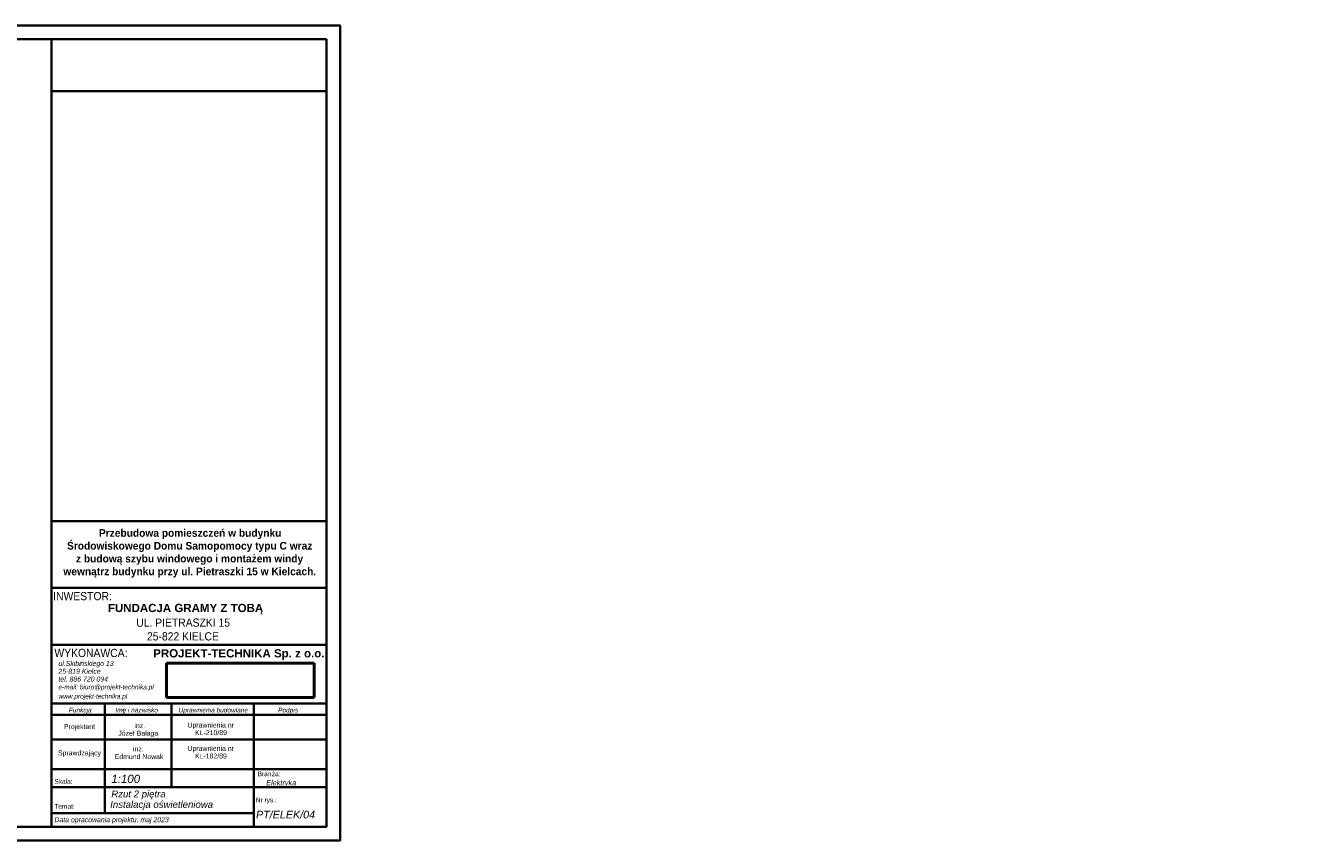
# Model space of a CAD drawing. Header units: centimetres. Extents: x 14504 to 44111, y -18976 to -7683.
# Tile 141 of 141: x 39474 to 44111, y -11188 to -8218. Entities that reach past the tile are written whole.
import ezdxf

# ---------------------------------------------------------------- set-up
doc = ezdxf.new("R2010")
doc.units = ezdxf.units.CM
for name, color, linetype, lineweight in [('_gruba', 90, 'Continuous', 35), ('G-ANNO-TTLB', 6, 'Continuous', 9), ('zbrojenie', 2, 'Continuous', 50)]:
    doc.layers.add(name, color=color, linetype=linetype, lineweight=lineweight)
doc.styles.add('Arial_10', font='arial.ttf', dxfattribs={"height": 1.8})
doc.styles.add('Arial_8', font='arial.ttf', dxfattribs={"height": 350})
doc.styles.add('Arial_9', font='arial.ttf', dxfattribs={"width": 0.9, "height": 2.2})
doc.styles.add('Arial_B', font='arialbd.ttf', dxfattribs={"height": 3})
doc.styles.add('Arial_B_1', font='arialbd.ttf', dxfattribs={"width": 0.95, "height": 2.4})
doc.styles.add('Arial_I', font='ariali.ttf', dxfattribs={"height": 1.8})
doc.styles.add('Arial_I_1', font='ariali.ttf', dxfattribs={"width": 0.8, "height": 1.8})
doc.styles.add('Arial_I_2', font='ariali.ttf', dxfattribs={"width": 0.95, "height": 2})
doc.styles.add('Arial_I_3', font='ariali.ttf', dxfattribs={"height": 3})
picture_1 = doc.add_image_def('image1.jpg', size_in_pixel=(2192, 508))

msp = doc.modelspace()

# ---------------------------------------------------------------- linework, layer by layer
at = {"layer": '_gruba'}
for p, q in [((39568.6, -8268.3), (39568.6, -11138.3)), ((39568.6, -8457.6), (40570.2, -8457.6)), ((39566.4, -10024.8), (40568, -10024.8)), ((39568.6, -10267.8), (40568, -10267.8)), ((39568.6, -10267.8), (40568, -10267.8)), ((39568.6, -10474.8), (40568, -10474.8)), ((39568.6, -10688.4), (40568, -10688.4)), ((39762.9, -10688.4), (39762.9, -11088.9)), ((40005.8, -10688.4), (40005.8, -10994.2)), ((40305.6, -10688.4), (40305.6, -11138.3)), ((39568.6, -10729.7), (40568, -10729.7)), ((39568.6, -10820.6), (40568, -10820.6)), ((39570.7, -10928.7), (40570.2, -10928.7)), ((39570.7, -10994.2), (40570.2, -10994.2)), ((40305.6, -11088.9), (39570.7, -11088.9))]:
    msp.add_line(p, q, dxfattribs=at)
for points in [[(35620.2, -8218.3), (40620.2, -8218.3), (40620.2, -11188.3), (35620.2, -11188.3)], [(35670.2, -11138.3), (40570.2, -11138.3), (40570.2, -8268.3), (35670.2, -8268.3)]]:
    msp.add_lwpolyline(points, dxfattribs=at)

# ---------------------------------------------------------------- texts
at = {"layer": 'G-ANNO-TTLB', "attachment_point": 1}
for s, insert, char_height, width, style in [('\\A1;\\pi153.657;Przebudowa pomieszczeń w budynku \\P\\pi37.4677;Środowiskowego Domu Samopomocy typu C wraz \\P\\pi70.0917;z\\~budową szybu windowego i montażem windy \\P\\pi24.2675;wewnątrz budynku przy ul. Pietraszki 15 w Kielcach.', (39588, -10053.5), 28, 966.852, 'Arial_B_1'), ('INWESTOR:', (39575.2, -10282.7), 30, 295.021, 'Arial_9'), ('\\pi133.33;FUNDACJA GRAMY Z TOBĄ', (39641.1, -10325.8), 30, 829.17, 'Arial_B'), ('\\pi14.7489;UL. PIETRASZKI 15 \\P\\pi53.8676;25-822 KIELCE', (39862.9, -10379.2), 30, 366.703, 'Arial_9'), ('WYKONAWCA:', (39579.6, -10489.7), 30, 367.975, 'Arial_9'), ('PROJEKT-TECHNIKA Sp. z o.o.', (39939.4, -10491), 30, 647.764, 'Arial_B'), ('25-819 Kielce', (39594.3, -10562.5), 18, 183.586, 'Arial_I'), ('ul.Skibi', (39594.3, -10534), 18, 96.203, 'Arial_I'), ('ńskiego 13', (39673.7, -10534), 18, 145.907, 'Arial_I'), ('tel. 886 720 094', (39594.3, -10590.9), 18, 214.852, 'Arial_I'), ('e-mail: biuro@projekt-technika.pl', (39594.3, -10620.5), 17, 435.316, 'Arial_I_1'), ('www.projekt-technika.pl', (39594.3, -10654.1), 17, 313.46, 'Arial_I_1'), ('Funkcja', (39632.2, -10704.4), 17, 105.823, 'Arial_I_1'), ('Imi', (39801.8, -10704.4), 17, 38.481, 'Arial_I_1'), ('ę i nazwisko', (39827.6, -10704.4), 17, 161.941, 'Arial_I_1'), ('Uprawnienia budowlane', (40031.8, -10704.4), 17, 319.072, 'Arial_I_1'), ('Podpis', (40394.4, -10704.4), 17, 92.194, 'Arial_I_1'), ('inż.', (39870.9, -10760.4), 18, 109.446, 'Arial_10'), ('Uprawnienia nr ', (40064.4, -10758.4), 18, 205.232, 'Arial_10'), ('Projektant', (39614.4, -10764), 18, 133.882, 'Arial_10'), ('Józef Bałaga', (39812.2, -10788.2), 18, 303.142, 'Arial_10'), ('KL-210/89 ', (40092.1, -10786.2), 18, 100.211, 'Arial_10'), ('inż.', (39865.7, -10845.4), 18, 109.446, 'Arial_10'), ('Uprawnienia nr ', (40064.4, -10843.4), 18, 205.232, 'Arial_10'), ('Sprawdzający', (39592.6, -10859.9), 18, 133.882, 'Arial_10'), ('Edmund Nowak', (39799.2, -10873.2), 18, 303.142, 'Arial_10'), ('KL-182/89', (40091.7, -10871.2), 18, 100.211, 'Arial_10'), ('Bran', (40319.8, -10936.8), 17, 62.532, 'Arial_8'), ('ża:', (40371.4, -10936.8), 17, 38.481, 'Arial_8'), ('Skala:', (39579.7, -10964.3), 17, 80.97, 'Arial_8'), ('1:100', (39786.8, -10948.6), 30, 129.873, 'Arial_I_3'), ('Elektryka', (40351.2, -10967.3), 20, 264.276, 'Arial_I_2'), ('Rzut 2 piętra', (39786.8, -11006), 25, 1043.177, 'Arial_I_3'), ('Nr rys.:', (40313.3, -11031.8), 17, 92.996, 'Arial_8'), ('Temat:', (39579.7, -11055.4), 17, 91.392, 'Arial_8'), ('Instalacja oświetleniowa', (39782.9, -11044.1), 25, 1043.177, 'Arial_I_3'), ('PT/ELEK/04', (40313.9, -11079.7), 28, 260.548, 'Arial_I_3'), ('Data opracowania projektu: maj 2023', (39579.7, -11103.4), 18, 544.346, 'Arial_I')]:
    msp.add_mtext(s, dxfattribs=dict(at, insert=insert, char_height=char_height, width=width, style=style))

# ---------------------------------------------------------------- pictures from other files: only their frames are drawn
at = {"layer": 'zbrojenie', "color": 7, "ltscale": 30, "true_color": 0xffffff}
image = msp.add_image(picture_1, insert=(39987.5, -10666.8), size_in_units=(538.4, 124.8), dxfattribs=at)
image.dxf.flags = 7

doc.saveas('drawing.dxf')
